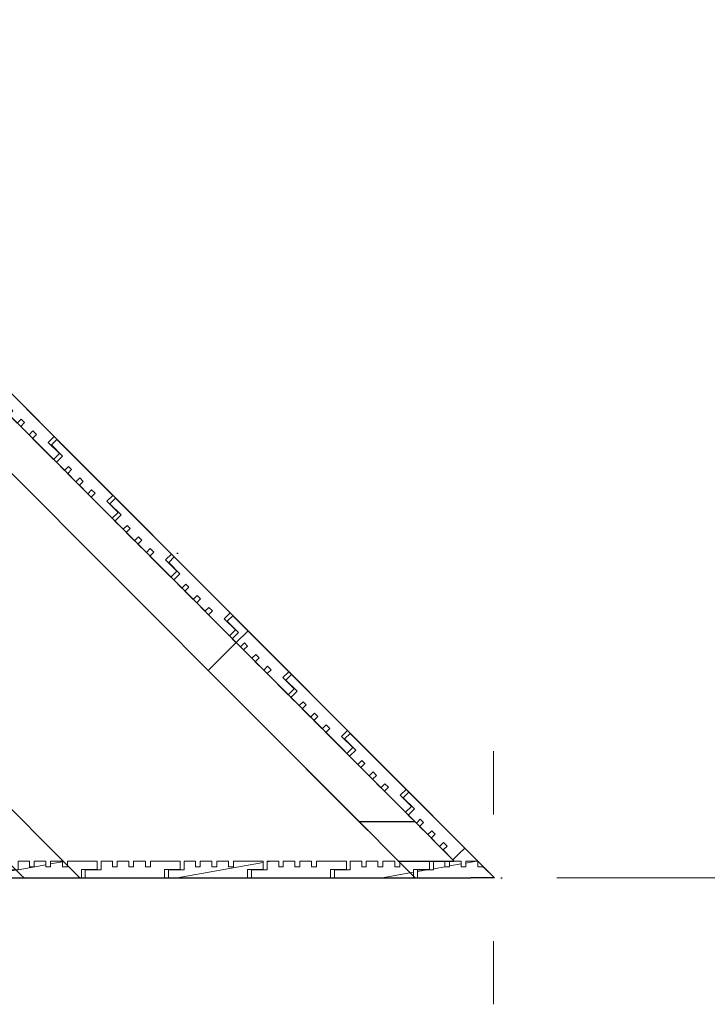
# Model space of a CAD drawing. Header units: millimetres. Extents: x -63554 to 200, y -19084 to 40052.
# Tile 22 of 120: x -37869 to -37000, y -18866 to -17621. Entities that reach past the tile are written whole.
import ezdxf

# ---------------------------------------------------------------- set-up
doc = ezdxf.new("R2010")
doc.units = ezdxf.units.MM
doc.header["$MEASUREMENT"] = 0
doc.linetypes.add('Dot & Dashed', pattern=[335.138881, 158.75, -88.194444, 0, -88.194437])
doc.linetypes.add('Dotted', pattern=[317.499995, 0, -317.499995])
doc.layers.add('New_1252_Varikatused', color=7, linetype='Continuous')
for name, color, linetype, lineweight in [('New_1252_Varikatused_Pen_No__1', 7, 'Continuous', 13), ('New_1252_Varikatused_Pen_No__101', 252, 'Continuous', 13), ('New_1252_Varikatused_Pen_No__41', 7, 'Continuous', 25)]:
    doc.layers.add(name, color=color, linetype=linetype, lineweight=lineweight)
pattern_1 = [(10, (0, 0), (-7.81417, 44.31635), [])]

# ---------------------------------------------------------------- blocks, each defined once
blk = doc.blocks.new('Slab_196_1', base_point=(-37819, -18169.2))
at = {"layer": 'New_1252_Varikatused_Pen_No__41', "color": 7, "linetype": 'Continuous', "lineweight": 25, "flags": 128}
blk.add_lwpolyline([(-37819, -18169.2), (-37833.1, -18155), (-37825.7, -18147.6), (-37896.3, -18076.8), (-37903.4, -18083.9), (-37889.3, -18098), (-37897.1, -18105.8), (-37886.8, -18116.1), (-37881.8, -18111.2), (-37877.8, -18115.2), (-37882.8, -18120.1), (-37872.3, -18130.6), (-37867.3, -18125.7), (-37863, -18130), (-37868, -18135), (-37857.4, -18145.5), (-37852.5, -18140.6), (-37848, -18145.1), (-37852.9, -18150), (-37826.4, -18176.6)], close=True, dxfattribs=at)
blk = doc.blocks.new('Slab_197_1', base_point=(-37744.9, -18243.5))
at = {"layer": 'New_1252_Varikatused_Pen_No__41', "color": 7, "linetype": 'Continuous', "lineweight": 25, "flags": 128}
blk.add_lwpolyline([(-37744.9, -18243.5), (-37759, -18229.4), (-37751.5, -18222), (-37822.2, -18151.2), (-37829.2, -18158.2), (-37815.1, -18172.4), (-37822.9, -18180.1), (-37812.6, -18190.5), (-37807.7, -18185.5), (-37803.7, -18189.5), (-37808.6, -18194.5), (-37798.2, -18205), (-37793.2, -18200), (-37788.9, -18204.4), (-37793.8, -18209.3), (-37783.3, -18219.9), (-37778.3, -18214.9), (-37773.8, -18219.4), (-37778.8, -18224.4), (-37752.3, -18250.9)], close=True, dxfattribs=at)
blk = doc.blocks.new('Slab_198_1', base_point=(-37670.7, -18317.9))
at = {"layer": 'New_1252_Varikatused_Pen_No__41', "color": 7, "linetype": 'Continuous', "lineweight": 25, "flags": 128}
blk.add_lwpolyline([(-37670.7, -18317.9), (-37684.8, -18303.7), (-37677.4, -18296.3), (-37748, -18225.5), (-37755.1, -18232.6), (-37741, -18246.7), (-37748.8, -18254.5), (-37738.5, -18264.8), (-37733.5, -18259.9), (-37729.5, -18263.9), (-37734.5, -18268.8), (-37724, -18279.3), (-37719, -18274.4), (-37714.7, -18278.7), (-37719.7, -18283.6), (-37709.1, -18294.2), (-37704.2, -18289.3), (-37699.7, -18293.8), (-37704.6, -18298.7), (-37678.1, -18325.3)], close=True, dxfattribs=at)
blk = doc.blocks.new('Slab_199_1', base_point=(-37596.6, -18392.2))
at = {"layer": 'New_1252_Varikatused_Pen_No__41', "color": 7, "linetype": 'Continuous', "lineweight": 25, "flags": 128}
blk.add_lwpolyline([(-37596.6, -18392.2), (-37610.7, -18378.1), (-37603.2, -18370.6), (-37673.9, -18299.8), (-37680.9, -18306.9), (-37666.8, -18321.1), (-37674.6, -18328.8), (-37664.3, -18339.2), (-37659.4, -18334.2), (-37655.4, -18338.2), (-37660.3, -18343.1), (-37649.9, -18353.6), (-37644.9, -18348.7), (-37640.6, -18353), (-37645.5, -18358), (-37635, -18368.6), (-37630, -18363.6), (-37625.5, -18368.1), (-37630.5, -18373.1), (-37604, -18399.6)], close=True, dxfattribs=at)
blk = doc.blocks.new('Slab_200_1', base_point=(-37522.4, -18466.6))
at = {"layer": 'New_1252_Varikatused_Pen_No__41', "color": 7, "linetype": 'Continuous', "lineweight": 25, "flags": 128}
blk.add_lwpolyline([(-37522.4, -18466.6), (-37536.5, -18452.4), (-37529.1, -18445), (-37599.7, -18374.2), (-37606.8, -18381.2), (-37592.7, -18395.4), (-37600.5, -18403.2), (-37590.2, -18413.5), (-37585.2, -18408.6), (-37581.2, -18412.5), (-37586.2, -18417.5), (-37575.7, -18428), (-37570.7, -18423), (-37566.4, -18427.4), (-37571.4, -18432.3), (-37560.8, -18442.9), (-37555.9, -18438), (-37551.4, -18442.5), (-37556.3, -18447.4), (-37529.8, -18474)], close=True, dxfattribs=at)
blk = doc.blocks.new('Slab_201_1', base_point=(-37448.3, -18540.9))
at = {"layer": 'New_1252_Varikatused_Pen_No__41', "color": 7, "linetype": 'Continuous', "lineweight": 25, "flags": 128}
blk.add_lwpolyline([(-37448.3, -18540.9), (-37462.4, -18526.7), (-37454.9, -18519.3), (-37525.6, -18448.5), (-37532.6, -18455.6), (-37518.5, -18469.7), (-37526.3, -18477.5), (-37516, -18487.8), (-37511.1, -18482.9), (-37507.1, -18486.9), (-37512, -18491.8), (-37501.6, -18502.3), (-37496.6, -18497.4), (-37492.3, -18501.7), (-37497.2, -18506.7), (-37486.7, -18517.2), (-37481.7, -18512.3), (-37477.2, -18516.8), (-37482.2, -18521.7), (-37455.7, -18548.3)], close=True, dxfattribs=at)
blk = doc.blocks.new('Slab_202_1', base_point=(-37374.1, -18615.2))
at = {"layer": 'New_1252_Varikatused_Pen_No__41', "color": 7, "linetype": 'Continuous', "lineweight": 25, "flags": 128}
blk.add_lwpolyline([(-37374.1, -18615.2), (-37388.2, -18601.1), (-37380.8, -18593.7), (-37451.4, -18522.9), (-37458.5, -18529.9), (-37444.4, -18544.1), (-37452.2, -18551.9), (-37441.9, -18562.2), (-37436.9, -18557.2), (-37432.9, -18561.2), (-37437.9, -18566.2), (-37427.4, -18576.7), (-37422.4, -18571.7), (-37418.1, -18576.1), (-37423.1, -18581), (-37412.5, -18591.6), (-37407.6, -18586.6), (-37403.1, -18591.1), (-37408, -18596.1), (-37381.5, -18622.7)], close=True, dxfattribs=at)
blk = doc.blocks.new('Slab_203_1', base_point=(-37314.1, -18675.4))
at = {"layer": 'New_1252_Varikatused_Pen_No__41', "color": 7, "linetype": 'Continuous', "lineweight": 25, "flags": 128}
blk.add_lwpolyline([(-37314.1, -18675.4), (-37306.6, -18668), (-37377.3, -18597.2), (-37384.3, -18604.3), (-37370.2, -18618.4), (-37378, -18626.2), (-37367.7, -18636.5), (-37362.8, -18631.6), (-37358.8, -18635.6), (-37363.7, -18640.5), (-37353.3, -18651), (-37348.3, -18646.1), (-37344, -18650.4), (-37348.9, -18655.4), (-37338.4, -18665.9), (-37333.4, -18661), (-37328.9, -18665.5), (-37333.9, -18670.4), (-37321.5, -18682.8)], close=True, dxfattribs=at)
blk = doc.blocks.new('Wall_61_1', base_point=(-37893.5, -18705.5))
at = {"layer": 'New_1252_Varikatused_Pen_No__41', "color": 7, "linetype": 'Continuous', "lineweight": 25}
for p, q in [((-38370, -17631.6), (-38349, -17652.7)), ((-38420, -17652.3), (-38370, -17702.4)), ((-38349, -17652.7), (-37369.7, -18634.5)), ((-38370, -17702.4), (-37429, -18645.9)), ((-38720, -17776.3), (-38420, -18077.1)), ((-38770, -17797), (-38720, -17847.1)), ((-38720, -17847.1), (-37867.2, -18702.1)), ((-38420, -18077.1), (-37814.2, -18684.5)), ((-37440.3, -18634.5), (-37390.5, -18684.5)), ((-37369.7, -18634.5), (-37366.3, -18637.9)), ((-37814.2, -18684.5), (-37804.6, -18694.1)), ((-37390.5, -18684.5), (-37369.5, -18705.5)), ((-37804.6, -18694.1), (-37793.2, -18705.5)), ((-37867.2, -18702.1), (-37863.8, -18705.5))]:
    blk.add_line(p, q, dxfattribs=at)
at = {"layer": 'New_1252_Varikatused_Pen_No__41', "color": 7, "linetype": 'Continuous', "lineweight": 25, "flags": 128}
for points in [[(-37340.1, -18634.5), (-38349, -17623)], [(-38791, -17805.7), (-38791, -17776)], [(-38791, -17805.7), (-37893.5, -18705.5)], [(-37893.5, -18705.5), (-37863.8, -18705.5)], [(-37863.8, -18705.5), (-37793.2, -18705.5)], [(-37793.2, -18705.5), (-37369.5, -18705.5)], [(-37369.5, -18705.5), (-37298.9, -18705.5)]]:
    blk.add_lwpolyline(points, dxfattribs=at)
blk = doc.blocks.new('Wall_71_1', base_point=(-37580.6, -18393.4))
at = {"layer": 'New_1252_Varikatused_Pen_No__41', "color": 7, "linetype": 'Continuous', "lineweight": 25}
for p, q in [((-37369.7, -18634.5), (-37595.4, -18408.2)), ((-37319.8, -18684.5), (-37369.7, -18634.5))]:
    blk.add_line(p, q, dxfattribs=at)
at = {"layer": 'New_1252_Varikatused_Pen_No__41', "color": 7, "linetype": 'Continuous', "lineweight": 25, "flags": 128}
for points in [[(-37580.6, -18393.4), (-37595.4, -18408.2)], [(-37269.2, -18705.5), (-37580.6, -18393.4)], [(-37595.4, -18408.2), (-37630.8, -18443.5)], [(-37630.8, -18443.5), (-37440.3, -18634.5)], [(-37269.2, -18705.5), (-37298.9, -18705.5)]]:
    blk.add_lwpolyline(points, dxfattribs=at)
blk = doc.blocks.new('Wall_72_1', base_point=(-37269.2, -18705.5))
at = {"layer": 'New_1252_Varikatused_Pen_No__41', "color": 7, "linetype": 'Continuous', "lineweight": 25}
blk.add_line((-37390.5, -18684.5), (-37319.8, -18684.5), dxfattribs=at)
at = {"layer": 'New_1252_Varikatused_Pen_No__41', "color": 7, "linetype": 'Continuous', "lineweight": 25, "flags": 128}
blk.add_lwpolyline([(-37440.3, -18634.5), (-37369.7, -18634.5)], dxfattribs=at)
at = {"layer": 'New_1252_Varikatused_Pen_No__41', "color": 7, "linetype": 'Continuous', "lineweight": 25}
blk.add_point((-37390.5, -18684.5), dxfattribs=at)
blk = doc.blocks.new('Roof_13_1', base_point=(-38343, -17620.5))
at = {"layer": 'New_1252_Varikatused_Pen_No__41', "color": 7, "linetype": 'Dotted', "lineweight": 25, "flags": 128}
for points in [[(-38343, -17620.5), (-37260.1, -18705.5)], [(-37260.1, -18705.5), (-45649.7, -18705.5)]]:
    blk.add_lwpolyline(points, dxfattribs=at)
blk = doc.blocks.new('Beam_1_1', base_point=(-37269.2, -18705.7))
at = {"layer": 'New_1252_Varikatused_Pen_No__1', "color": 7, "linetype": 'Dot & Dashed', "lineweight": 13}
blk.add_line((-37269.2, -18705.7), (-45641.5, -18705.7), dxfattribs=at)
blk = doc.blocks.new('Column_190_1', base_point=(-37270.4, -18705.5))
at = {"layer": 'New_1252_Varikatused_Pen_No__101', "linetype": 'Continuous', "lineweight": 13}
h = blk.add_hatch(dxfattribs=at)
h.set_pattern_fill('WOOD_0001', color=252, style=0, pattern_type=2)
h.set_pattern_definition(pattern_1)
h.paths.add_polyline_path([(-37791.3, -18705.5), (-37791.3, -18695), (-37771.3, -18695), (-37771.3, -18684.5), (-37808.9, -18684.5), (-37808.9, -18691.5), (-37815.2, -18691.5), (-37815.2, -18684.5), (-37830.2, -18684.5), (-37830.2, -18691.5), (-37836.3, -18691.5), (-37836.3, -18684.5), (-37851.1, -18684.5), (-37851.1, -18691.5), (-37856.8, -18691.5), (-37856.8, -18684.5), (-37871.3, -18684.5), (-37871.3, -18695.5), (-37891.3, -18695.5), (-37891.3, -18705.5)])
h = blk.add_hatch(dxfattribs=at)
h.set_pattern_fill('WOOD_0001', color=252, style=0, pattern_type=2)
h.set_pattern_definition(pattern_1)
h.paths.add_polyline_path([(-37686.3, -18705.5), (-37686.3, -18695), (-37666.3, -18695), (-37666.3, -18684.5), (-37703.9, -18684.5), (-37703.9, -18691.5), (-37710.2, -18691.5), (-37710.2, -18684.5), (-37725.2, -18684.5), (-37725.2, -18691.5), (-37731.3, -18691.5), (-37731.3, -18684.5), (-37746.1, -18684.5), (-37746.1, -18691.5), (-37751.8, -18691.5), (-37751.8, -18684.5), (-37766.3, -18684.5), (-37766.3, -18695.5), (-37786.3, -18695.5), (-37786.3, -18705.5)])
h = blk.add_hatch(dxfattribs=at)
h.set_pattern_fill('WOOD_0001', color=252, style=0, pattern_type=2)
h.set_pattern_definition(pattern_1)
h.paths.add_polyline_path([(-37581.3, -18705.5), (-37581.3, -18695), (-37561.3, -18695), (-37561.3, -18684.5), (-37598.9, -18684.5), (-37598.9, -18691.5), (-37605.2, -18691.5), (-37605.2, -18684.5), (-37620.2, -18684.5), (-37620.2, -18691.5), (-37626.3, -18691.5), (-37626.3, -18684.5), (-37641.1, -18684.5), (-37641.1, -18691.5), (-37646.8, -18691.5), (-37646.8, -18684.5), (-37661.3, -18684.5), (-37661.3, -18695.5), (-37681.3, -18695.5), (-37681.3, -18705.5)])
h = blk.add_hatch(dxfattribs=at)
h.set_pattern_fill('WOOD_0001', color=252, style=0, pattern_type=2)
h.set_pattern_definition(pattern_1)
h.paths.add_polyline_path([(-37476.3, -18705.5), (-37476.3, -18695), (-37456.3, -18695), (-37456.3, -18684.5), (-37493.9, -18684.5), (-37493.9, -18691.5), (-37500.2, -18691.5), (-37500.2, -18684.5), (-37515.2, -18684.5), (-37515.2, -18691.5), (-37521.3, -18691.5), (-37521.3, -18684.5), (-37536.1, -18684.5), (-37536.1, -18691.5), (-37541.8, -18691.5), (-37541.8, -18684.5), (-37556.3, -18684.5), (-37556.3, -18695.5), (-37576.3, -18695.5), (-37576.3, -18705.5)])
h = blk.add_hatch(dxfattribs=at)
h.set_pattern_fill('WOOD_0001', color=252, style=0, pattern_type=2)
h.set_pattern_definition(pattern_1)
h.paths.add_polyline_path([(-37371.3, -18705.5), (-37371.3, -18695), (-37351.3, -18695), (-37351.3, -18684.5), (-37388.9, -18684.5), (-37388.9, -18691.5), (-37395.2, -18691.5), (-37395.2, -18684.5), (-37410.2, -18684.5), (-37410.2, -18691.5), (-37416.3, -18691.5), (-37416.3, -18684.5), (-37431.1, -18684.5), (-37431.1, -18691.5), (-37436.8, -18691.5), (-37436.8, -18684.5), (-37451.3, -18684.5), (-37451.3, -18695.5), (-37471.3, -18695.5), (-37471.3, -18705.5)])
h = blk.add_hatch(dxfattribs=at)
h.set_pattern_fill('WOOD_0001', color=252, style=0, pattern_type=2)
h.set_pattern_definition(pattern_1)
h.paths.add_polyline_path([(-37326.1, -18684.5), (-37326.1, -18691.5), (-37331.8, -18691.5), (-37331.8, -18684.5), (-37346.3, -18684.5), (-37346.3, -18695.5), (-37366.3, -18695.5), (-37366.3, -18705.5), (-37269.2, -18705.5), (-37283.2, -18691.5), (-37290.2, -18691.5), (-37290.2, -18684.5), (-37305.2, -18684.5), (-37305.2, -18691.5), (-37311.3, -18691.5), (-37311.3, -18684.5)])
at = {"layer": 'New_1252_Varikatused_Pen_No__1', "color": 7, "linetype": 'Continuous', "lineweight": 13}
for p, q in [((-37270.4, -18625.5), (-37270.4, -18545.5)), ((-37871.3, -18684.5), (-37871.3, -18695.5)), ((-37856.8, -18684.5), (-37871.3, -18684.5)), ((-37856.8, -18684.5), (-37856.8, -18691.5)), ((-37851.1, -18684.5), (-37851.1, -18691.5)), ((-37836.3, -18684.5), (-37851.1, -18684.5)), ((-37836.3, -18684.5), (-37836.3, -18691.5)), ((-37830.2, -18684.5), (-37830.2, -18691.5)), ((-37815.2, -18684.5), (-37830.2, -18684.5)), ((-37815.2, -18684.5), (-37815.2, -18691.5)), ((-37808.9, -18684.5), (-37808.9, -18691.5)), ((-37771.3, -18684.5), (-37808.9, -18684.5)), ((-37771.3, -18684.5), (-37771.3, -18695)), ((-37766.3, -18684.5), (-37766.3, -18695.5)), ((-37751.8, -18684.5), (-37766.3, -18684.5)), ((-37751.8, -18684.5), (-37751.8, -18691.5)), ((-37746.1, -18684.5), (-37746.1, -18691.5)), ((-37731.3, -18684.5), (-37746.1, -18684.5)), ((-37731.3, -18684.5), (-37731.3, -18691.5)), ((-37725.2, -18684.5), (-37725.2, -18691.5)), ((-37710.2, -18684.5), (-37725.2, -18684.5)), ((-37710.2, -18684.5), (-37710.2, -18691.5)), ((-37703.9, -18684.5), (-37703.9, -18691.5)), ((-37666.3, -18684.5), (-37703.9, -18684.5)), ((-37666.3, -18684.5), (-37666.3, -18695)), ((-37661.3, -18684.5), (-37661.3, -18695.5)), ((-37646.8, -18684.5), (-37661.3, -18684.5)), ((-37646.8, -18684.5), (-37646.8, -18691.5)), ((-37641.1, -18684.5), (-37641.1, -18691.5)), ((-37626.3, -18684.5), (-37641.1, -18684.5)), ((-37626.3, -18684.5), (-37626.3, -18691.5)), ((-37620.2, -18684.5), (-37620.2, -18691.5)), ((-37605.2, -18684.5), (-37620.2, -18684.5)), ((-37605.2, -18684.5), (-37605.2, -18691.5)), ((-37598.9, -18684.5), (-37598.9, -18691.5)), ((-37561.3, -18684.5), (-37598.9, -18684.5)), ((-37561.3, -18684.5), (-37561.3, -18695)), ((-37556.3, -18684.5), (-37556.3, -18695.5)), ((-37541.8, -18684.5), (-37556.3, -18684.5)), ((-37541.8, -18684.5), (-37541.8, -18691.5)), ((-37536.1, -18684.5), (-37536.1, -18691.5)), ((-37521.3, -18684.5), (-37536.1, -18684.5)), ((-37521.3, -18684.5), (-37521.3, -18691.5)), ((-37515.2, -18684.5), (-37515.2, -18691.5)), ((-37500.2, -18684.5), (-37515.2, -18684.5)), ((-37500.2, -18684.5), (-37500.2, -18691.5)), ((-37493.9, -18684.5), (-37493.9, -18691.5)), ((-37456.3, -18684.5), (-37493.9, -18684.5)), ((-37456.3, -18684.5), (-37456.3, -18695)), ((-37451.3, -18684.5), (-37451.3, -18695.5)), ((-37436.8, -18684.5), (-37451.3, -18684.5)), ((-37436.8, -18684.5), (-37436.8, -18691.5)), ((-37431.1, -18684.5), (-37431.1, -18691.5)), ((-37416.3, -18684.5), (-37431.1, -18684.5)), ((-37416.3, -18684.5), (-37416.3, -18691.5)), ((-37410.2, -18684.5), (-37410.2, -18691.5)), ((-37395.2, -18684.5), (-37410.2, -18684.5)), ((-37395.2, -18684.5), (-37395.2, -18691.5)), ((-37388.9, -18684.5), (-37388.9, -18691.5)), ((-37351.3, -18684.5), (-37388.9, -18684.5)), ((-37351.3, -18684.5), (-37351.3, -18695)), ((-37346.3, -18684.5), (-37346.3, -18695.5)), ((-37331.8, -18684.5), (-37346.3, -18684.5)), ((-37331.8, -18684.5), (-37331.8, -18691.5)), ((-37326.1, -18684.5), (-37326.1, -18691.5)), ((-37311.3, -18684.5), (-37326.1, -18684.5)), ((-37311.3, -18684.5), (-37311.3, -18691.5)), ((-37305.2, -18684.5), (-37305.2, -18691.5)), ((-37290.2, -18684.5), (-37305.2, -18684.5)), ((-37290.2, -18684.5), (-37290.2, -18691.5)), ((-37891.3, -18695.5), (-37891.3, -18705.5)), ((-37871.3, -18695.5), (-37891.3, -18695.5)), ((-37851.1, -18691.5), (-37856.8, -18691.5)), ((-37830.2, -18691.5), (-37836.3, -18691.5)), ((-37808.9, -18691.5), (-37815.2, -18691.5)), ((-37791.3, -18695), (-37791.3, -18705.5)), ((-37771.3, -18695), (-37791.3, -18695)), ((-37786.3, -18695.5), (-37786.3, -18705.5)), ((-37766.3, -18695.5), (-37786.3, -18695.5)), ((-37746.1, -18691.5), (-37751.8, -18691.5)), ((-37725.2, -18691.5), (-37731.3, -18691.5)), ((-37703.9, -18691.5), (-37710.2, -18691.5)), ((-37686.3, -18695), (-37686.3, -18705.5)), ((-37666.3, -18695), (-37686.3, -18695)), ((-37681.3, -18695.5), (-37681.3, -18705.5)), ((-37661.3, -18695.5), (-37681.3, -18695.5)), ((-37641.1, -18691.5), (-37646.8, -18691.5)), ((-37620.2, -18691.5), (-37626.3, -18691.5)), ((-37598.9, -18691.5), (-37605.2, -18691.5)), ((-37581.3, -18695), (-37581.3, -18705.5)), ((-37561.3, -18695), (-37581.3, -18695)), ((-37576.3, -18695.5), (-37576.3, -18705.5)), ((-37556.3, -18695.5), (-37576.3, -18695.5)), ((-37536.1, -18691.5), (-37541.8, -18691.5)), ((-37515.2, -18691.5), (-37521.3, -18691.5)), ((-37493.9, -18691.5), (-37500.2, -18691.5)), ((-37476.3, -18695), (-37476.3, -18705.5)), ((-37456.3, -18695), (-37476.3, -18695)), ((-37471.3, -18695.5), (-37471.3, -18705.5)), ((-37451.3, -18695.5), (-37471.3, -18695.5)), ((-37431.1, -18691.5), (-37436.8, -18691.5)), ((-37410.2, -18691.5), (-37416.3, -18691.5)), ((-37388.9, -18691.5), (-37395.2, -18691.5)), ((-37371.3, -18695), (-37371.3, -18705.5)), ((-37351.3, -18695), (-37371.3, -18695)), ((-37366.3, -18695.5), (-37366.3, -18705.5)), ((-37346.3, -18695.5), (-37366.3, -18695.5)), ((-37326.1, -18691.5), (-37331.8, -18691.5)), ((-37305.2, -18691.5), (-37311.3, -18691.5)), ((-37283.2, -18691.5), (-37290.2, -18691.5)), ((-37283.2, -18691.5), (-37269.2, -18705.5)), ((-37791.3, -18705.5), (-37891.3, -18705.5)), ((-37686.3, -18705.5), (-37786.3, -18705.5)), ((-37581.3, -18705.5), (-37681.3, -18705.5)), ((-37350.4, -18705.5), (-37661.4, -18705.5)), ((-37476.3, -18705.5), (-37576.3, -18705.5)), ((-37371.3, -18705.5), (-37471.3, -18705.5)), ((-37269.2, -18705.5), (-37366.3, -18705.5)), ((-37190.4, -18705.5), (-36879.3, -18705.5)), ((-37270.4, -18785.5), (-37270.4, -18865.5))]:
    blk.add_line(p, q, dxfattribs=at)
blk.add_point((-37270.4, -18705.5), dxfattribs=at)

msp = doc.modelspace()

# ---------------------------------------------------------------- block references
at = {"layer": 'New_1252_Varikatused', "color": 7, "linetype": 'Continuous', "lineweight": 25}
for name, p in [('Roof_13_1', (-38343, -17620.5)), ('Slab_196_1', (-37819, -18169.2)), ('Slab_197_1', (-37744.9, -18243.5)), ('Slab_198_1', (-37670.7, -18317.9)), ('Slab_199_1', (-37596.6, -18392.2)), ('Slab_200_1', (-37522.4, -18466.6)), ('Slab_201_1', (-37448.3, -18540.9)), ('Slab_202_1', (-37374.1, -18615.2)), ('Slab_203_1', (-37314.1, -18675.4))]:
    msp.add_blockref(name, p, dxfattribs=at)
at = {"layer": 'New_1252_Varikatused', "color": 7, "lineweight": 25}
for name, p in [('Wall_61_1', (-37893.5, -18705.5)), ('Wall_71_1', (-37580.6, -18393.4)), ('Wall_72_1', (-37269.2, -18705.5))]:
    msp.add_blockref(name, p, dxfattribs=at)
at = {"layer": 'New_1252_Varikatused', "color": 7, "lineweight": 13}
for name, p in [('Column_190_1', (-37270.4, -18705.5)), ('Beam_1_1', (-37269.2, -18705.7))]:
    msp.add_blockref(name, p, dxfattribs=at)

doc.saveas('drawing.dxf')
